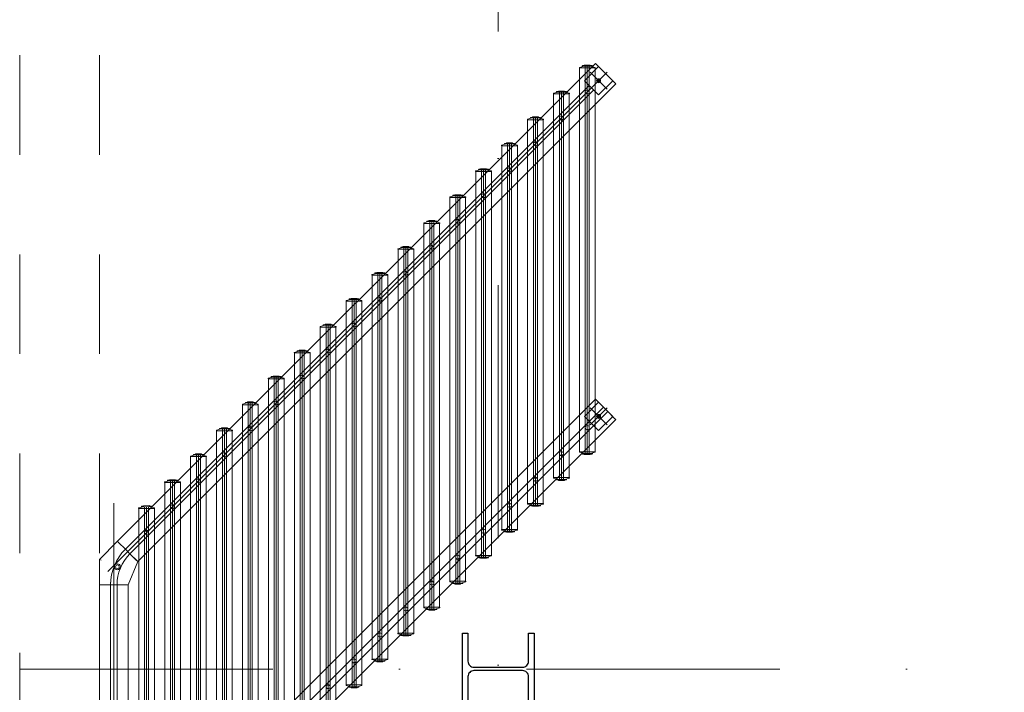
# Model space of a CAD drawing. Header units: metres. Extents: x -29 to 15534, y -4326 to 1447.
# Tile 11 of 48: x 11573 to 11820, y -2419 to -2250. Entities that reach past the tile are written whole.
import ezdxf

# ---------------------------------------------------------------- set-up
doc = ezdxf.new("R2010")
doc.units = ezdxf.units.M
doc.header["$MEASUREMENT"] = 0
doc.linetypes.add('8', pattern=[0.5, 0.25, -0.25])
doc.linetypes.add('DASHDOT', pattern=[25.4, 12.7, -6.35, 0, -6.35])
for name, color, linetype, lineweight in [('#elektryczne', 7, 'Continuous', 20), ('_K_stal', 8, 'Continuous', 25), ('A_B.CIENKIE', 8, 'Continuous', 9), ('A_OSIE', 8, 'Continuous', 13), ('A_STOLARKA', 8, 'Continuous', 5)]:
    doc.layers.add(name, color=color, linetype=linetype, lineweight=lineweight)
doc.layers.add('_UWAGI', color=8, linetype='Continuous', lineweight=70, plot=False)

# ---------------------------------------------------------------- blocks, each defined once
blk = doc.blocks.new('A$C127e4fc6')
at = {"layer": 'A_STOLARKA'}
for p, q in [((-3.6, 0), (-82.06, 0)), ((-6.4, -0.4), (-6.4, 0)), ((-3.96, 0), (-6.4, 0)), ((-6.4, 0), (-6.4, -0.4)), ((-3.96, 0), (-0.57, 0)), ((0, 0), (-0.57, 0)), ((0, 0), (-0.17, -0.4)), ((4.52, -4.52), (0, 0)), ((-6.4, -0.4), (-6.4, -2.78)), ((-6.4, -2.8), (-6.4, -0.4)), ((-3.02, -2.06), (118.3, -123.39)), ((-82.06, -3.6), (14.06, -3.6)), ((-5.69, -2.8), (-79.26, -2.8)), ((-6.4, -4.4), (-77.66, -4.4)), ((-6.4, -2.8), (-6.4, -4.4)), ((-6.4, -6.8), (-6.4, -4.4)), ((-6.4, -4.42), (-6.4, -7.2)), ((4.24, -4.81), (2.54, -6.5)), ((4.24, -4.81), (2.56, -6.49)), ((4.52, -4.52), (4.24, -4.81)), ((4.24, -4.81), (4.52, -4.52)), ((4.52, -4.52), (124.38, -124.38)), ((-6.4, -7.2), (-74.86, -7.2)), ((-6.4, -7.2), (-0.57, -9.61)), ((2.54, -6.5), (1.41, -7.64)), ((2.54, -6.5), (118.87, -122.83)), ((-83.51, -9.87), (12.76, -9.87)), ((1.4, -7.65), (-0.57, -9.61)), ((-0.57, -9.61), (119.29, -129.47)), ((1.41, -7.64), (-0.28, -9.33)), ((1.41, -7.64), (117.74, -123.96)), ((12.76, -9.83), (12.77, -13.83)), ((12.91, -9.83), (13.21, -11.03)), ((13.24, -11.83), (-83.96, -11.83)), ((-83.85, -11.33), (13.12, -11.33)), ((13.12, -12.33), (-83.85, -12.33)), ((13.29, -10.58), (13.1, -10.58)), ((13.21, -11.43), (13.11, -11.33)), ((13.12, -12.33), (13.22, -12.23)), ((13.21, -11.03), (13.22, -12.63)), ((13.21, -11.08), (13.41, -11.08)), ((13.22, -12.23), (13.21, -11.43)), ((13.22, -11.03), (13.22, -10.58)), ((13.22, -11.03), (13.22, -11.08)), ((13.34, -10.62), (13.42, -11.08)), ((13.46, -11.13), (13.47, -12.53)), ((12.77, -13.79), (-83.51, -13.8)), ((13.22, -12.63), (12.92, -13.83)), ((13.11, -13.08), (13.29, -13.08)), ((13.22, -12.58), (13.22, -12.63)), ((13.22, -12.58), (13.42, -12.58)), ((13.22, -13.08), (13.22, -12.63)), ((13.42, -12.58), (13.34, -13.04)), ((-77.01, -16.37), (19.26, -16.37)), ((38.19, -126.36), (-70.99, -17.18)), ((40.09, -124.3), (-69.01, -15.2)), ((19.26, -16.33), (19.27, -20.33)), ((19.41, -16.33), (19.71, -17.53)), ((19.79, -17.08), (19.61, -17.08)), ((19.72, -17.53), (19.72, -17.08)), ((19.84, -17.12), (19.92, -17.58)), ((19.74, -18.33), (-77.46, -18.33)), ((-77.35, -17.83), (19.62, -17.83)), ((19.62, -18.83), (-77.35, -18.83)), ((37.06, -127.49), (-72.12, -18.31)), ((19.72, -19.13), (19.42, -20.33)), ((19.61, -19.58), (19.79, -19.58)), ((19.72, -17.93), (19.62, -17.83)), ((19.62, -18.83), (19.72, -18.73)), ((19.71, -17.53), (19.72, -19.13)), ((19.72, -17.53), (19.72, -17.58)), ((19.71, -17.58), (19.92, -17.58)), ((19.72, -18.73), (19.72, -17.93)), ((19.72, -19.08), (19.72, -19.13)), ((19.72, -19.08), (19.92, -19.08)), ((19.72, -19.58), (19.72, -19.13)), ((19.92, -19.08), (19.84, -19.54)), ((19.97, -17.63), (19.97, -19.03)), ((19.27, -20.29), (-77.01, -20.3)), ((35.08, -129.47), (-74.1, -20.29)), ((-70.85, -24.33), (26.12, -24.33)), ((-70.51, -22.87), (25.76, -22.87)), ((25.76, -22.83), (25.77, -26.83)), ((25.91, -22.83), (26.22, -24.03)), ((26.29, -23.58), (26.11, -23.58)), ((26.22, -24.43), (26.12, -24.33)), ((26.22, -24.03), (26.22, -23.58)), ((26.22, -24.03), (26.22, -24.08)), ((26.22, -24.03), (26.22, -25.63)), ((26.22, -24.08), (26.42, -24.08)), ((26.22, -25.23), (26.22, -24.43)), ((26.34, -23.62), (26.42, -24.08)), ((26.47, -24.13), (26.47, -25.53)), ((26.24, -24.83), (-70.96, -24.83)), ((26.12, -25.33), (-70.85, -25.33)), ((25.77, -26.79), (-70.51, -26.8)), ((26.22, -25.63), (25.92, -26.83)), ((26.11, -26.08), (26.29, -26.08)), ((26.12, -25.33), (26.22, -25.23)), ((26.22, -25.58), (26.22, -25.63)), ((26.22, -25.58), (26.42, -25.58)), ((26.22, -26.08), (26.22, -25.63)), ((26.42, -25.58), (26.34, -26.04)), ((-64.01, -29.37), (32.26, -29.37)), ((32.26, -29.33), (32.27, -33.33)), ((32.41, -29.33), (32.72, -30.53)), ((32.74, -31.33), (-64.46, -31.33)), ((-64.35, -30.83), (32.62, -30.83)), ((32.62, -31.83), (-64.35, -31.83)), ((32.79, -30.08), (32.61, -30.08)), ((32.72, -30.93), (32.62, -30.83)), ((32.62, -31.83), (32.72, -31.73)), ((32.72, -30.53), (32.72, -30.08)), ((32.72, -30.53), (32.72, -30.58)), ((32.72, -30.53), (32.72, -32.13)), ((32.72, -30.58), (32.92, -30.58)), ((32.72, -31.73), (32.72, -30.93)), ((32.72, -32.08), (32.72, -32.13)), ((32.72, -32.08), (32.92, -32.08)), ((32.84, -30.12), (32.92, -30.58)), ((32.92, -32.08), (32.84, -32.54)), ((32.97, -30.63), (32.97, -32.03)), ((32.27, -33.29), (-64.01, -33.3)), ((32.72, -32.13), (32.42, -33.33)), ((32.61, -32.58), (32.79, -32.58)), ((32.72, -32.58), (32.72, -32.13)), ((-57.51, -35.87), (38.77, -35.87)), ((38.77, -35.83), (38.77, -39.83)), ((38.92, -35.83), (39.22, -37.03)), ((39.29, -36.58), (39.11, -36.58)), ((39.22, -37.03), (39.22, -36.58)), ((39.22, -37.03), (39.22, -37.08)), ((39.22, -37.03), (39.22, -38.63)), ((39.34, -36.62), (39.42, -37.08)), ((39.24, -37.83), (-57.96, -37.83)), ((-57.85, -37.33), (39.12, -37.33)), ((39.12, -38.33), (-57.85, -38.33)), ((39.22, -38.63), (38.92, -39.83)), ((39.11, -39.08), (39.29, -39.08)), ((39.22, -37.43), (39.12, -37.33)), ((39.12, -38.33), (39.22, -38.23)), ((39.22, -37.08), (39.42, -37.08)), ((39.22, -38.23), (39.22, -37.43)), ((39.22, -38.58), (39.22, -38.63)), ((39.22, -38.58), (39.42, -38.58)), ((39.22, -39.08), (39.22, -38.63)), ((39.42, -38.58), (39.34, -39.04)), ((39.47, -37.13), (39.47, -38.53)), ((38.77, -39.8), (-57.51, -39.8)), ((45.74, -44.33), (-51.46, -44.33)), ((-51.35, -43.83), (45.62, -43.83)), ((-51.01, -42.37), (45.27, -42.37)), ((45.27, -42.33), (45.27, -46.33)), ((45.42, -42.33), (45.72, -43.53)), ((45.79, -43.08), (45.61, -43.08)), ((45.72, -43.93), (45.62, -43.83)), ((45.72, -43.53), (45.72, -43.08)), ((45.72, -43.53), (45.72, -43.58)), ((45.72, -43.53), (45.72, -45.13)), ((45.72, -43.58), (45.92, -43.58)), ((45.72, -44.73), (45.72, -43.93)), ((45.84, -43.12), (45.92, -43.58)), ((45.97, -43.63), (45.97, -45.03)), ((45.62, -44.83), (-51.35, -44.83)), ((45.27, -46.3), (-51.01, -46.3)), ((45.72, -45.13), (45.42, -46.33)), ((45.61, -45.58), (45.79, -45.58)), ((45.62, -44.83), (45.72, -44.73)), ((45.72, -45.08), (45.72, -45.13)), ((45.72, -45.08), (45.92, -45.08)), ((45.72, -45.58), (45.72, -45.13)), ((45.92, -45.08), (45.84, -45.54)), ((-44.51, -48.87), (51.77, -48.87)), ((51.77, -48.83), (51.77, -52.83)), ((51.92, -48.83), (52.22, -50.03)), ((52.24, -50.83), (-44.96, -50.83)), ((-44.85, -50.33), (52.12, -50.33)), ((52.12, -51.33), (-44.85, -51.33)), ((52.22, -51.63), (51.92, -52.83)), ((52.29, -49.58), (52.11, -49.58)), ((52.22, -50.43), (52.12, -50.33)), ((52.12, -51.33), (52.22, -51.23)), ((52.22, -50.03), (52.22, -49.58)), ((52.22, -50.03), (52.22, -50.08)), ((52.22, -50.03), (52.22, -51.63)), ((52.22, -50.08), (52.42, -50.08)), ((52.22, -51.23), (52.22, -50.43)), ((52.22, -51.58), (52.22, -51.63)), ((52.22, -51.58), (52.42, -51.58)), ((52.22, -52.08), (52.22, -51.63)), ((52.34, -49.62), (52.42, -50.08)), ((52.42, -51.58), (52.34, -52.04)), ((52.47, -50.13), (52.47, -51.53)), ((51.77, -52.8), (-44.51, -52.8)), ((52.11, -52.08), (52.29, -52.08)), ((-38.01, -55.37), (58.27, -55.37)), ((58.27, -55.33), (58.27, -59.33)), ((58.42, -55.33), (58.72, -56.53)), ((58.79, -56.08), (58.61, -56.08)), ((58.72, -56.53), (58.72, -56.08)), ((58.72, -56.53), (58.72, -56.58)), ((58.72, -56.53), (58.72, -58.13)), ((58.72, -56.58), (58.92, -56.58)), ((58.84, -56.12), (58.92, -56.58)), ((58.97, -56.63), (58.97, -58.03)), ((58.74, -57.33), (-38.46, -57.33)), ((-38.35, -56.83), (58.62, -56.83)), ((58.62, -57.83), (-38.35, -57.83)), ((58.72, -58.13), (58.42, -59.33)), ((58.61, -58.58), (58.79, -58.58)), ((58.72, -56.93), (58.62, -56.83)), ((58.62, -57.83), (58.72, -57.73)), ((58.72, -57.73), (58.72, -56.93)), ((58.72, -58.08), (58.72, -58.13)), ((58.72, -58.08), (58.92, -58.08)), ((58.72, -58.58), (58.72, -58.13)), ((58.92, -58.08), (58.84, -58.54)), ((58.27, -59.3), (-38.01, -59.3)), ((-32.21, -63.13), (-32.21, -64.53)), ((-32.08, -62.62), (-32.16, -63.08)), ((-31.96, -63.08), (-32.16, -63.08)), ((-32.03, -62.58), (-31.85, -62.58)), ((-31.66, -61.83), (-31.96, -63.03)), ((-31.96, -63.03), (-31.96, -62.58)), ((-31.96, -63.03), (-31.96, -63.08)), ((-31.96, -63.03), (-31.96, -64.63)), ((-31.96, -63.43), (-31.85, -63.33)), ((-31.96, -64.23), (-31.96, -63.43)), ((65.24, -63.83), (-31.96, -63.83)), ((-31.85, -63.33), (65.12, -63.33)), ((-31.51, -61.83), (-31.51, -65.83)), ((-31.51, -61.87), (64.77, -61.87)), ((64.77, -61.83), (64.77, -65.83)), ((64.92, -61.83), (65.22, -63.03)), ((65.29, -62.58), (65.11, -62.58)), ((65.22, -63.43), (65.12, -63.33)), ((65.22, -63.03), (65.22, -62.58)), ((65.22, -63.03), (65.22, -63.08)), ((65.22, -63.03), (65.22, -64.63)), ((65.22, -63.08), (65.42, -63.08)), ((65.22, -64.23), (65.22, -63.43)), ((65.34, -62.62), (65.42, -63.08)), ((65.47, -63.13), (65.47, -64.53)), ((-32.16, -64.58), (-32.08, -65.04)), ((-31.96, -64.58), (-32.16, -64.58)), ((-31.85, -65.08), (-32.03, -65.08)), ((-31.85, -64.33), (-31.96, -64.23)), ((-31.96, -64.58), (-31.96, -64.63)), ((-31.96, -65.08), (-31.96, -64.63)), ((-31.96, -64.63), (-31.66, -65.83)), ((65.12, -64.33), (-31.85, -64.33)), ((64.77, -65.8), (-31.51, -65.8)), ((65.22, -64.63), (64.92, -65.83)), ((65.11, -65.08), (65.29, -65.08)), ((65.12, -64.33), (65.22, -64.23)), ((65.22, -64.58), (65.22, -64.63)), ((65.22, -64.58), (65.42, -64.58)), ((65.22, -65.08), (65.22, -64.63)), ((65.42, -64.58), (65.34, -65.04)), ((-25.58, -69.12), (-25.66, -69.58)), ((-25.53, -69.08), (-25.35, -69.08)), ((-25.16, -68.33), (-25.46, -69.53)), ((-25.46, -69.53), (-25.46, -69.08)), ((-25.01, -68.33), (-25.01, -72.33)), ((-25.01, -68.37), (71.27, -68.37)), ((71.27, -68.33), (71.27, -72.33)), ((71.42, -68.33), (71.72, -69.53)), ((71.79, -69.08), (71.61, -69.08)), ((71.72, -69.53), (71.72, -69.08)), ((71.84, -69.12), (71.92, -69.58)), ((-25.71, -69.63), (-25.71, -71.03)), ((-25.46, -69.58), (-25.66, -69.58)), ((-25.66, -71.08), (-25.58, -71.54)), ((-25.46, -71.08), (-25.66, -71.08)), ((-25.35, -71.58), (-25.53, -71.58)), ((-25.46, -69.53), (-25.46, -69.58)), ((-25.46, -69.53), (-25.46, -71.13)), ((-25.46, -69.93), (-25.35, -69.83)), ((-25.46, -70.73), (-25.46, -69.93)), ((71.74, -70.33), (-25.46, -70.33)), ((-25.35, -70.83), (-25.46, -70.73)), ((-25.46, -71.08), (-25.46, -71.13)), ((-25.46, -71.58), (-25.46, -71.13)), ((-25.46, -71.13), (-25.16, -72.33)), ((-25.35, -69.83), (71.62, -69.83)), ((71.62, -70.83), (-25.35, -70.83)), ((71.72, -71.13), (71.42, -72.33)), ((71.61, -71.58), (71.79, -71.58)), ((71.72, -69.93), (71.62, -69.83)), ((71.62, -70.83), (71.72, -70.73)), ((71.72, -69.53), (71.72, -69.58)), ((71.72, -69.53), (71.72, -71.13)), ((71.72, -69.58), (71.92, -69.58)), ((71.72, -70.73), (71.72, -69.93)), ((71.72, -71.08), (71.72, -71.13)), ((71.72, -71.08), (71.92, -71.08)), ((71.72, -71.58), (71.72, -71.13)), ((71.92, -71.08), (71.84, -71.54)), ((71.97, -69.63), (71.97, -71.03)), ((71.27, -72.3), (-25.01, -72.3)), ((-19.21, -76.13), (-19.21, -77.53)), ((-19.08, -75.63), (-19.16, -76.08)), ((-18.96, -76.08), (-19.16, -76.08)), ((-19.03, -75.58), (-18.85, -75.58)), ((-18.66, -74.83), (-18.96, -76.03)), ((-18.96, -76.03), (-18.96, -75.58)), ((-18.96, -76.03), (-18.96, -76.08)), ((-18.96, -76.03), (-18.96, -77.63)), ((-18.96, -76.43), (-18.85, -76.33)), ((-18.96, -77.23), (-18.96, -76.43)), ((-18.85, -76.33), (78.12, -76.33)), ((-18.51, -74.83), (-18.51, -78.83)), ((-18.51, -74.87), (77.77, -74.87)), ((77.77, -74.83), (77.77, -78.83)), ((77.92, -74.83), (78.22, -76.03)), ((78.29, -75.58), (78.11, -75.58)), ((78.22, -76.43), (78.12, -76.33)), ((78.22, -76.03), (78.22, -75.58)), ((78.22, -76.03), (78.22, -76.08)), ((78.22, -76.03), (78.22, -77.63)), ((78.22, -76.08), (78.42, -76.08)), ((78.22, -77.23), (78.22, -76.43)), ((78.34, -75.62), (78.42, -76.08)), ((78.47, -76.13), (78.47, -77.53)), ((-19.16, -77.58), (-19.08, -78.04)), ((-18.96, -77.58), (-19.16, -77.58)), ((-18.85, -78.08), (-19.03, -78.08)), ((78.24, -76.83), (-18.96, -76.83)), ((-18.85, -77.33), (-18.96, -77.23)), ((-18.96, -77.58), (-18.96, -77.63)), ((-18.96, -78.08), (-18.96, -77.63)), ((-18.96, -77.63), (-18.66, -78.83)), ((78.12, -77.33), (-18.85, -77.33)), ((77.77, -78.8), (-18.51, -78.8)), ((78.22, -77.63), (77.92, -78.83)), ((78.11, -78.08), (78.29, -78.08)), ((78.12, -77.33), (78.22, -77.23)), ((78.22, -77.58), (78.22, -77.63)), ((78.22, -77.58), (78.42, -77.58)), ((78.22, -78.08), (78.22, -77.63)), ((78.42, -77.58), (78.34, -78.04)), ((-12.16, -81.33), (-12.46, -82.53)), ((-12.01, -81.33), (-12.01, -85.33)), ((-12.01, -81.37), (84.27, -81.37)), ((84.27, -81.33), (84.27, -85.33)), ((84.42, -81.33), (84.72, -82.53)), ((-12.71, -82.63), (-12.71, -84.03)), ((-12.58, -82.13), (-12.66, -82.58)), ((-12.46, -82.58), (-12.66, -82.58)), ((-12.53, -82.08), (-12.35, -82.08)), ((-12.46, -82.53), (-12.46, -82.08)), ((-12.46, -82.53), (-12.46, -82.58)), ((-12.46, -82.53), (-12.46, -84.13)), ((-12.46, -82.93), (-12.35, -82.83)), ((-12.46, -83.73), (-12.46, -82.93)), ((84.74, -83.33), (-12.46, -83.33)), ((-12.35, -83.83), (-12.46, -83.73)), ((-12.35, -82.83), (84.62, -82.83)), ((84.62, -83.83), (-12.35, -83.83)), ((84.79, -82.08), (84.61, -82.08)), ((84.72, -82.93), (84.62, -82.83)), ((84.62, -83.83), (84.72, -83.73)), ((84.72, -82.53), (84.72, -82.08)), ((84.72, -82.53), (84.72, -82.58)), ((84.72, -82.53), (84.72, -84.13)), ((84.72, -82.58), (84.92, -82.58)), ((84.72, -83.73), (84.72, -82.93)), ((84.84, -82.12), (84.92, -82.58)), ((84.97, -82.63), (84.97, -84.03)), ((-12.66, -84.08), (-12.58, -84.54)), ((-12.46, -84.08), (-12.66, -84.08)), ((-12.35, -84.58), (-12.53, -84.58)), ((-12.46, -84.08), (-12.46, -84.13)), ((-12.46, -84.58), (-12.46, -84.13)), ((-12.46, -84.13), (-12.16, -85.33)), ((84.27, -85.3), (-12.01, -85.3)), ((84.72, -84.13), (84.42, -85.33)), ((84.61, -84.58), (84.79, -84.58)), ((84.72, -84.08), (84.72, -84.13)), ((84.72, -84.08), (84.92, -84.08)), ((84.72, -84.58), (84.72, -84.13)), ((84.92, -84.08), (84.84, -84.54)), ((-6.08, -88.63), (-6.16, -89.08)), ((-6.03, -88.58), (-5.85, -88.58)), ((-5.96, -89.03), (-5.96, -88.58)), ((-5.65, -87.83), (-5.95, -89.03)), ((-5.5, -87.83), (-5.5, -91.83)), ((-5.5, -87.87), (90.77, -87.87)), ((90.77, -87.83), (90.77, -91.83)), ((90.92, -87.83), (91.22, -89.03)), ((91.29, -88.58), (91.11, -88.58)), ((91.22, -89.03), (91.22, -88.58)), ((91.34, -88.62), (91.42, -89.08)), ((-6.2, -89.13), (-6.2, -90.53)), ((-6.16, -90.58), (-6.08, -91.04)), ((-5.95, -89.08), (-6.15, -89.08)), ((-5.95, -90.58), (-6.15, -90.58)), ((-5.85, -91.08), (-6.03, -91.08)), ((-5.96, -89.03), (-5.96, -89.08)), ((-5.96, -90.58), (-5.96, -90.63)), ((-5.96, -91.08), (-5.96, -90.63)), ((-5.95, -89.03), (-5.95, -90.63)), ((-5.95, -89.43), (-5.84, -89.33)), ((-5.95, -90.23), (-5.95, -89.43)), ((91.24, -89.83), (-5.95, -89.83)), ((-5.84, -90.33), (-5.95, -90.23)), ((-5.95, -90.63), (-5.65, -91.83)), ((-5.84, -89.33), (91.12, -89.33)), ((91.12, -90.33), (-5.84, -90.33)), ((91.22, -90.63), (90.92, -91.83)), ((91.11, -91.08), (91.29, -91.08)), ((91.22, -89.43), (91.12, -89.33)), ((91.12, -90.33), (91.22, -90.23)), ((91.22, -89.03), (91.22, -89.08)), ((91.22, -89.03), (91.22, -90.63)), ((91.22, -89.08), (91.42, -89.08)), ((91.22, -90.23), (91.22, -89.43)), ((91.22, -90.58), (91.22, -90.63)), ((91.22, -90.58), (91.42, -90.58)), ((91.22, -91.08), (91.22, -90.63)), ((91.42, -90.58), (91.34, -91.04)), ((91.47, -89.13), (91.47, -90.53)), ((90.77, -91.8), (-5.5, -91.8)), ((0.3, -95.63), (0.3, -97.03)), ((0.42, -95.13), (0.34, -95.58)), ((0.55, -95.58), (0.35, -95.58)), ((0.47, -95.08), (0.66, -95.08)), ((0.54, -95.53), (0.54, -95.08)), ((0.54, -95.53), (0.54, -95.58)), ((0.85, -94.33), (0.55, -95.53)), ((0.55, -95.53), (0.55, -97.13)), ((0.55, -95.93), (0.66, -95.83)), ((0.55, -96.73), (0.55, -95.93)), ((0.66, -95.83), (97.62, -95.83)), ((1, -94.33), (1, -98.33)), ((1, -94.37), (97.27, -94.37)), ((97.27, -94.33), (97.27, -98.33)), ((97.42, -94.33), (97.72, -95.53)), ((97.79, -95.08), (97.61, -95.08)), ((97.72, -95.93), (97.62, -95.83)), ((97.72, -95.53), (97.72, -95.08)), ((97.72, -95.53), (97.72, -95.58)), ((97.72, -95.53), (97.72, -97.13)), ((97.72, -95.58), (97.92, -95.58)), ((97.72, -96.73), (97.72, -95.93)), ((97.84, -95.12), (97.92, -95.58)), ((97.97, -95.63), (97.97, -97.03)), ((0.34, -97.08), (0.42, -97.54)), ((0.55, -97.08), (0.35, -97.08)), ((0.66, -97.58), (0.47, -97.58)), ((0.54, -97.08), (0.54, -97.13)), ((0.54, -97.58), (0.54, -97.13)), ((97.74, -96.33), (0.55, -96.33)), ((0.66, -96.83), (0.55, -96.73)), ((0.55, -97.13), (0.85, -98.33)), ((97.62, -96.83), (0.66, -96.83)), ((97.27, -98.3), (1, -98.3)), ((97.72, -97.13), (97.42, -98.33)), ((97.61, -97.58), (97.79, -97.58)), ((97.62, -96.83), (97.72, -96.73)), ((97.72, -97.08), (97.72, -97.13)), ((97.72, -97.08), (97.92, -97.08)), ((97.72, -97.58), (97.72, -97.13)), ((97.92, -97.08), (97.84, -97.54)), ((7.35, -100.83), (7.05, -102.03)), ((7.5, -100.83), (7.5, -104.83)), ((7.5, -100.87), (103.77, -100.87)), ((103.77, -100.83), (103.77, -104.83)), ((103.92, -100.83), (104.22, -102.03)), ((6.8, -102.13), (6.8, -103.53)), ((6.92, -101.63), (6.84, -102.08)), ((6.84, -103.58), (6.92, -104.04)), ((7.05, -102.08), (6.85, -102.08)), ((7.05, -103.58), (6.85, -103.58)), ((6.97, -101.58), (7.16, -101.58)), ((7.04, -102.03), (7.04, -101.58)), ((7.04, -102.03), (7.04, -102.08)), ((7.04, -103.58), (7.04, -103.63)), ((7.04, -104.08), (7.04, -103.63)), ((7.05, -102.03), (7.05, -103.63)), ((7.05, -102.43), (7.16, -102.33)), ((7.05, -103.23), (7.05, -102.43)), ((104.24, -102.83), (7.05, -102.83)), ((7.16, -103.33), (7.05, -103.23)), ((7.05, -103.63), (7.35, -104.83)), ((7.16, -102.33), (104.12, -102.33)), ((104.12, -103.33), (7.16, -103.33)), ((104.22, -103.63), (103.92, -104.83)), ((104.29, -101.58), (104.11, -101.58)), ((104.22, -102.43), (104.12, -102.33)), ((104.12, -103.33), (104.22, -103.23)), ((104.22, -102.03), (104.22, -101.58)), ((104.22, -102.03), (104.22, -102.08)), ((104.22, -102.03), (104.22, -103.63)), ((104.22, -102.08), (104.42, -102.08)), ((104.22, -103.23), (104.22, -102.43)), ((104.22, -103.58), (104.22, -103.63)), ((104.22, -103.58), (104.42, -103.58)), ((104.22, -104.08), (104.22, -103.63)), ((104.34, -101.62), (104.42, -102.08)), ((104.42, -103.58), (104.34, -104.04)), ((104.47, -102.13), (104.47, -103.53)), ((7.16, -104.08), (6.97, -104.08)), ((103.77, -104.8), (7.5, -104.8)), ((104.11, -104.08), (104.29, -104.08)), ((13.3, -108.63), (13.3, -110.03)), ((13.42, -108.13), (13.34, -108.58)), ((13.55, -108.58), (13.35, -108.58)), ((13.47, -108.08), (13.66, -108.08)), ((13.54, -108.53), (13.54, -108.08)), ((13.54, -108.53), (13.54, -108.58)), ((13.85, -107.33), (13.55, -108.53)), ((13.55, -108.53), (13.55, -110.13)), ((14, -107.33), (14, -111.33)), ((14, -107.37), (110.27, -107.37)), ((110.27, -107.33), (110.27, -111.33)), ((110.42, -107.33), (110.72, -108.53)), ((110.79, -108.08), (110.61, -108.08)), ((110.72, -108.53), (110.72, -108.08)), ((110.72, -108.53), (110.72, -108.58)), ((110.72, -108.53), (110.72, -110.13)), ((110.72, -108.58), (110.92, -108.58)), ((110.84, -108.12), (110.92, -108.58)), ((110.97, -108.63), (110.97, -110.03)), ((13.34, -110.08), (13.42, -110.54)), ((13.55, -110.08), (13.35, -110.08)), ((13.66, -110.58), (13.47, -110.58)), ((13.54, -110.08), (13.54, -110.13)), ((13.54, -110.58), (13.54, -110.13)), ((13.55, -108.93), (13.66, -108.83)), ((13.55, -109.73), (13.55, -108.93)), ((110.74, -109.33), (13.55, -109.33)), ((13.66, -109.83), (13.55, -109.73)), ((13.55, -110.13), (13.85, -111.33)), ((13.66, -108.83), (110.62, -108.83)), ((110.62, -109.83), (13.66, -109.83)), ((110.72, -110.13), (110.42, -111.33)), ((110.61, -110.58), (110.79, -110.58)), ((110.72, -108.93), (110.62, -108.83)), ((110.62, -109.83), (110.72, -109.73)), ((110.72, -109.73), (110.72, -108.93)), ((110.72, -110.08), (110.72, -110.13)), ((110.72, -110.08), (110.92, -110.08)), ((110.72, -110.58), (110.72, -110.13)), ((110.92, -110.08), (110.84, -110.54)), ((110.27, -111.3), (14, -111.3)), ((19.8, -115.13), (19.8, -116.53)), ((19.92, -114.63), (19.84, -115.08)), ((20.05, -115.08), (19.85, -115.08)), ((19.97, -114.58), (20.16, -114.58)), ((20.04, -115.03), (20.04, -114.58)), ((20.04, -115.03), (20.04, -115.08)), ((20.35, -113.83), (20.05, -115.03)), ((20.05, -115.03), (20.05, -116.63)), ((20.05, -115.43), (20.16, -115.33)), ((20.05, -116.23), (20.05, -115.43)), ((117.24, -115.83), (20.05, -115.83)), ((20.16, -115.33), (117.12, -115.33)), ((20.5, -113.83), (20.5, -117.83)), ((20.5, -113.87), (116.77, -113.87)), ((116.77, -113.83), (116.77, -117.83)), ((116.92, -113.83), (117.22, -115.03)), ((117.29, -114.58), (117.11, -114.58)), ((117.22, -115.43), (117.12, -115.33)), ((117.22, -115.03), (117.22, -114.58)), ((117.22, -115.03), (117.22, -115.08)), ((117.22, -115.03), (117.22, -116.63)), ((117.22, -115.08), (117.42, -115.08)), ((117.22, -116.23), (117.22, -115.43)), ((117.34, -114.62), (117.42, -115.08)), ((117.47, -115.13), (117.47, -116.53)), ((19.84, -116.58), (19.92, -117.04)), ((20.05, -116.58), (19.85, -116.58)), ((20.16, -117.08), (19.97, -117.08)), ((20.04, -116.58), (20.04, -116.63)), ((20.04, -117.08), (20.04, -116.63)), ((20.16, -116.33), (20.05, -116.23)), ((20.05, -116.63), (20.35, -117.83)), ((117.12, -116.33), (20.16, -116.33)), ((116.77, -117.8), (20.5, -117.8)), ((117.22, -116.63), (116.92, -117.83)), ((117.11, -117.08), (117.29, -117.08)), ((117.12, -116.33), (117.22, -116.23)), ((117.22, -116.58), (117.22, -116.63)), ((117.22, -116.58), (117.42, -116.58)), ((117.22, -117.08), (117.22, -116.63)), ((117.42, -116.58), (117.34, -117.04)), ((26.85, -120.33), (26.55, -121.53)), ((27, -120.33), (27, -124.33)), ((27, -120.37), (123.27, -120.37)), ((123.27, -120.33), (123.27, -124.33)), ((123.42, -120.33), (123.72, -121.53)), ((26.3, -121.63), (26.3, -123.03)), ((26.42, -121.13), (26.34, -121.58)), ((26.34, -123.08), (26.42, -123.54)), ((26.55, -121.58), (26.35, -121.58)), ((26.55, -123.08), (26.35, -123.08)), ((26.47, -121.09), (26.66, -121.09)), ((26.54, -121.54), (26.54, -121.09)), ((26.54, -121.54), (26.54, -121.58)), ((26.54, -123.08), (26.54, -123.14)), ((26.54, -123.59), (26.54, -123.14)), ((26.55, -121.53), (26.55, -123.13)), ((26.55, -121.93), (26.66, -121.83)), ((26.55, -122.73), (26.55, -121.93)), ((123.74, -122.33), (26.55, -122.33)), ((26.66, -122.83), (26.55, -122.73)), ((26.55, -123.13), (26.85, -124.33)), ((26.66, -121.83), (123.62, -121.83)), ((123.62, -122.83), (26.66, -122.83)), ((32.32, -125.15), (35.86, -121.62)), ((35.86, -121.62), (39.39, -125.15)), ((116.53, -125.16), (120.07, -121.62)), ((120.07, -121.62), (123.6, -125.16)), ((123.72, -123.13), (123.42, -124.33)), ((123.79, -121.08), (123.61, -121.08)), ((123.72, -121.93), (123.62, -121.83)), ((123.62, -122.83), (123.72, -122.73)), ((123.72, -121.53), (123.72, -121.08)), ((123.72, -121.53), (123.72, -121.58)), ((123.72, -121.53), (123.72, -123.13)), ((123.72, -121.58), (123.92, -121.58)), ((123.72, -122.73), (123.72, -121.93)), ((123.72, -123.08), (123.72, -123.13)), ((123.72, -123.08), (123.92, -123.08)), ((123.72, -123.58), (123.72, -123.13)), ((123.84, -121.12), (123.92, -121.58)), ((123.92, -123.08), (123.84, -123.54)), ((123.97, -121.63), (123.97, -123.03)), ((26.66, -123.59), (26.47, -123.59)), ((123.27, -124.3), (27, -124.3)), ((35.86, -128.69), (32.32, -125.15)), ((35.6, -125.02), (35.84, -124.87)), ((35.61, -125.31), (35.6, -125.02)), ((35.87, -125.44), (35.61, -125.31)), ((35.84, -124.87), (36.1, -125)), ((39.39, -125.15), (35.86, -128.69)), ((36.11, -125.28), (35.87, -125.44)), ((36.1, -125), (36.11, -125.28)), ((40.17, -124.38), (38.19, -126.36)), ((120.07, -128.69), (116.53, -125.16)), ((119.81, -125.03), (120.05, -124.87)), ((119.83, -125.32), (119.81, -125.03)), ((120.09, -125.45), (119.83, -125.32)), ((120.05, -124.87), (120.31, -125)), ((123.6, -125.16), (120.07, -128.69)), ((120.33, -125.29), (120.09, -125.45)), ((120.31, -125), (120.33, -125.29)), ((124.38, -124.38), (122.4, -126.36)), ((123.61, -123.58), (123.79, -123.58)), ((37.06, -127.49), (35.36, -129.18)), ((37.59, -126.96), (37.06, -127.49)), ((37.62, -126.92), (37.59, -126.96)), ((37.66, -126.89), (37.62, -126.92)), ((38.19, -126.36), (37.66, -126.89)), ((121.27, -127.49), (119.29, -129.47)), ((121.8, -126.96), (121.27, -127.49)), ((121.84, -126.93), (121.8, -126.96)), ((121.87, -126.89), (121.84, -126.93)), ((122.4, -126.36), (121.87, -126.89)), ((35.08, -129.47), (35.36, -129.18)), ((119.29, -129.47), (119.57, -129.19))]:
    blk.add_line(p, q, dxfattribs=at)
at = {"layer": 'A_STOLARKA', "ltscale": 0.1}
for p, q in [((12.76, -9.83), (12.91, -9.83)), ((12.77, -13.83), (12.92, -13.83)), ((19.26, -16.33), (19.41, -16.33)), ((19.27, -20.33), (19.42, -20.33)), ((25.76, -22.83), (25.91, -22.83)), ((25.77, -26.83), (25.92, -26.83)), ((32.26, -29.33), (32.41, -29.33)), ((32.27, -33.33), (32.42, -33.33)), ((38.77, -35.83), (38.92, -35.83)), ((38.77, -39.83), (38.92, -39.83)), ((45.27, -42.33), (45.42, -42.33)), ((45.27, -46.33), (45.42, -46.33)), ((51.77, -48.83), (51.92, -48.83)), ((51.77, -52.83), (51.92, -52.83)), ((58.27, -55.33), (58.42, -55.33)), ((58.27, -59.33), (58.42, -59.33)), ((-31.51, -61.83), (-31.66, -61.83)), ((64.77, -61.83), (64.92, -61.83)), ((-31.51, -65.83), (-31.66, -65.83)), ((64.77, -65.83), (64.92, -65.83)), ((-25.01, -68.33), (-25.16, -68.33)), ((71.27, -68.33), (71.42, -68.33)), ((-25.01, -72.33), (-25.16, -72.33)), ((71.27, -72.33), (71.42, -72.33)), ((-18.51, -74.83), (-18.66, -74.83)), ((77.77, -74.83), (77.92, -74.83)), ((-18.51, -78.83), (-18.66, -78.83)), ((77.77, -78.83), (77.92, -78.83)), ((-12.01, -81.33), (-12.16, -81.33)), ((84.27, -81.33), (84.42, -81.33)), ((-12.01, -85.33), (-12.16, -85.33)), ((84.27, -85.33), (84.42, -85.33)), ((-5.5, -87.83), (-5.65, -87.83)), ((90.77, -87.83), (90.92, -87.83)), ((-5.5, -91.83), (-5.65, -91.83)), ((90.77, -91.83), (90.92, -91.83)), ((1, -94.33), (0.85, -94.33)), ((97.27, -94.33), (97.42, -94.33)), ((1, -98.33), (0.85, -98.33)), ((97.27, -98.33), (97.42, -98.33)), ((7.5, -100.83), (7.35, -100.83)), ((103.77, -100.83), (103.92, -100.83)), ((7.5, -104.83), (7.35, -104.83)), ((103.77, -104.83), (103.92, -104.83)), ((14, -107.33), (13.85, -107.33)), ((110.27, -107.33), (110.42, -107.33)), ((14, -111.33), (13.85, -111.33)), ((110.27, -111.33), (110.42, -111.33)), ((20.5, -113.83), (20.35, -113.83)), ((116.77, -113.83), (116.92, -113.83)), ((20.5, -117.83), (20.35, -117.83)), ((116.77, -117.83), (116.92, -117.83)), ((27, -120.33), (26.85, -120.33)), ((123.27, -120.33), (123.42, -120.33)), ((37.98, -123.03), (33.74, -127.28)), ((33.74, -123.03), (37.98, -127.28)), ((122.19, -123.04), (117.95, -127.28)), ((117.95, -123.04), (122.19, -127.28)), ((27, -124.33), (26.85, -124.33)), ((123.27, -124.33), (123.42, -124.33))]:
    blk.add_line(p, q, dxfattribs=at)
at = {"layer": 'A_STOLARKA'}
for centre, radius in [((-1.86, -4.5), 0.75), ((-1.86, -4.5), 0.45), ((6.75, -11.83), 0.5), ((13.25, -18.33), 0.5), ((19.75, -24.83), 0.5), ((26.25, -31.33), 0.5), ((32.75, -37.83), 0.5), ((39.25, -44.33), 0.5), ((45.75, -50.83), 0.5), ((-31.97, -57.33), 0.5), ((52.25, -57.33), 0.5), ((-25.47, -63.83), 0.5), ((58.75, -63.83), 0.5), ((-18.97, -70.33), 0.5), ((65.25, -70.33), 0.5), ((-12.47, -76.83), 0.5), ((71.75, -76.83), 0.5), ((-5.97, -83.33), 0.5), ((78.25, -83.33), 0.5), ((0.53, -89.83), 0.5), ((84.75, -89.83), 0.5), ((7.04, -96.33), 0.5), ((91.25, -96.33), 0.5), ((13.54, -102.83), 0.5), ((97.75, -102.83), 0.5), ((20.04, -109.33), 0.5), ((104.25, -109.33), 0.5), ((26.54, -115.83), 0.5), ((110.75, -115.83), 0.5), ((33.04, -122.33), 0.5), ((117.25, -122.33), 0.5), ((35.86, -125.15), 0.5), ((35.86, -125.15), 0.419), ((35.86, -125.15), 0.3), ((120.07, -125.16), 0.5), ((120.07, -125.16), 0.419), ((120.07, -125.16), 0.3)]:
    blk.add_circle(centre, radius, dxfattribs=at)
for centre, radius, start, end in [((-6.4, -15.45), 12.67, 45, 90), ((-6.4, -15.45), 11.03, 45, 90), ((13.29, -10.63), 0.05, 10.0211, 90.0211), ((13.41, -11.13), 0.05, 0.0211, 90.0211), ((13.29, -13.03), 0.05, 270.0211, 350.0211), ((13.42, -12.53), 0.05, 270.0211, 0.0211), ((19.79, -17.13), 0.05, 10.0211, 90.0211), ((19.79, -19.53), 0.05, 270.0211, 350.0211), ((19.92, -17.63), 0.05, 0.0211, 90.0211), ((19.92, -19.03), 0.05, 270.0211, 0.0211), ((26.29, -23.63), 0.05, 10.0211, 90.0211), ((26.42, -24.13), 0.05, 0.0211, 90.0211), ((26.29, -26.03), 0.05, 270.0211, 350.0211), ((26.42, -25.53), 0.05, 270.0211, 0.0211), ((32.79, -30.13), 0.05, 10.0211, 90.0211), ((32.92, -30.63), 0.05, 0.0211, 90.0211), ((32.92, -32.03), 0.05, 270.0211, 0.0211), ((32.79, -32.53), 0.05, 270.0211, 350.0211), ((39.29, -36.63), 0.05, 10.0211, 90.0211), ((39.29, -39.03), 0.05, 270.0211, 350.0211), ((39.42, -37.13), 0.05, 0.0211, 90.0211), ((39.42, -38.53), 0.05, 270.0211, 0.0211), ((45.79, -43.13), 0.05, 10.0211, 90.0211), ((45.92, -43.63), 0.05, 0.0211, 90.0211), ((45.79, -45.53), 0.05, 270.0211, 350.0211), ((45.92, -45.03), 0.05, 270.0211, 0.0211), ((52.29, -49.63), 0.05, 10.0211, 90.0211), ((52.42, -50.13), 0.05, 0.0211, 90.0211), ((52.42, -51.53), 0.05, 270.0211, 0.0211), ((52.29, -52.03), 0.05, 270.0211, 350.0211), ((58.79, -56.13), 0.05, 10.0211, 90.0211), ((58.92, -56.63), 0.05, 0.0211, 90.0211), ((58.79, -58.53), 0.05, 270.0211, 350.0211), ((58.92, -58.03), 0.05, 270.0211, 0.0211), ((-32.16, -63.13), 0.05, 90, 180), ((-32.03, -62.63), 0.05, 90, 170), ((65.29, -62.63), 0.05, 10.0211, 90.0211), ((65.42, -63.13), 0.05, 0.0211, 90.0211), ((-32.16, -64.53), 0.05, 180, 270), ((-32.03, -65.03), 0.05, 190, 270), ((65.29, -65.03), 0.05, 270.0211, 350.0211), ((65.42, -64.53), 0.05, 270.0211, 0.0211), ((-25.53, -69.13), 0.05, 90, 170), ((71.79, -69.13), 0.05, 10.0211, 90.0211), ((-25.66, -69.63), 0.05, 90, 180), ((-25.66, -71.03), 0.05, 180, 270), ((-25.53, -71.53), 0.05, 190, 270), ((71.79, -71.53), 0.05, 270.0211, 350.0211), ((71.92, -69.63), 0.05, 0.0211, 90.0211), ((71.92, -71.03), 0.05, 270.0211, 0.0211), ((-19.16, -76.13), 0.05, 90, 180), ((-19.03, -75.63), 0.05, 90, 170), ((78.29, -75.63), 0.05, 10.0211, 90.0211), ((78.42, -76.13), 0.05, 0.0211, 90.0211), ((-19.16, -77.53), 0.05, 180, 270), ((-19.03, -78.03), 0.05, 190, 270), ((78.29, -78.03), 0.05, 270.0211, 350.0211), ((78.42, -77.53), 0.05, 270.0211, 0.0211), ((-12.66, -82.63), 0.05, 90, 180), ((-12.53, -82.13), 0.05, 90, 170), ((84.79, -82.13), 0.05, 10.0211, 90.0211), ((84.92, -82.63), 0.05, 0.0211, 90.0211), ((-12.66, -84.03), 0.05, 180, 270), ((-12.53, -84.53), 0.05, 190, 270), ((84.79, -84.53), 0.05, 270.0211, 350.0211), ((84.92, -84.03), 0.05, 270.0211, 0.0211), ((-6.03, -88.63), 0.05, 90, 170), ((91.29, -88.63), 0.05, 10.0211, 90.0211), ((-6.15, -89.13), 0.05, 90, 180), ((-6.15, -90.53), 0.05, 180, 270), ((-6.03, -91.03), 0.05, 190, 270), ((91.29, -91.03), 0.05, 270.0211, 350.0211), ((91.42, -89.13), 0.05, 0.0211, 90.0211), ((91.42, -90.53), 0.05, 270.0211, 0.0211), ((0.35, -95.63), 0.05, 90, 180), ((0.47, -95.13), 0.05, 90, 170), ((97.79, -95.13), 0.05, 10.0211, 90.0211), ((97.92, -95.63), 0.05, 0.0211, 90.0211), ((0.35, -97.03), 0.05, 180, 270), ((0.47, -97.53), 0.05, 190, 270), ((97.79, -97.53), 0.05, 270.0211, 350.0211), ((97.92, -97.03), 0.05, 270.0211, 0.0211), ((6.85, -102.13), 0.05, 90, 180), ((6.85, -103.53), 0.05, 180, 270), ((6.97, -101.63), 0.05, 90, 170), ((104.29, -101.63), 0.05, 10.0211, 90.0211), ((104.42, -102.13), 0.05, 0.0211, 90.0211), ((104.42, -103.53), 0.05, 270.0211, 0.0211), ((6.97, -104.03), 0.05, 190, 270), ((104.29, -104.03), 0.05, 270.0211, 350.0211), ((13.35, -108.63), 0.05, 90, 180), ((13.47, -108.13), 0.05, 90, 170), ((110.79, -108.13), 0.05, 10.0211, 90.0211), ((110.92, -108.63), 0.05, 0.0211, 90.0211), ((13.35, -110.03), 0.05, 180, 270), ((13.47, -110.53), 0.05, 190, 270), ((110.79, -110.53), 0.05, 270.0211, 350.0211), ((110.92, -110.03), 0.05, 270.0211, 0.0211), ((19.85, -115.13), 0.05, 90, 180), ((19.97, -114.63), 0.05, 90, 170), ((117.29, -114.63), 0.05, 10.0211, 90.0211), ((117.42, -115.13), 0.05, 0.0211, 90.0211), ((19.85, -116.53), 0.05, 180, 270), ((19.97, -117.03), 0.05, 190, 270), ((117.29, -117.03), 0.05, 270.0211, 350.0211), ((117.42, -116.53), 0.05, 270.0211, 0.0211), ((26.35, -121.63), 0.05, 90, 180), ((26.35, -123.03), 0.05, 180, 270), ((26.47, -121.14), 0.05, 90, 170), ((123.79, -121.13), 0.05, 10.0211, 90.0211), ((123.92, -121.63), 0.05, 0.0211, 90.0211), ((123.92, -123.03), 0.05, 270.0211, 0.0211), ((26.47, -123.54), 0.05, 190, 270), ((35.86, -125.15), 0.289, 153.1668, 213.1668), ((35.86, -125.15), 0.289, 93.1668, 153.1668), ((35.86, -125.15), 0.289, 213.1668, 273.1668), ((35.86, -125.15), 0.289, 33.1668, 93.1668), ((35.86, -125.15), 0.289, 273.1668, 333.1668), ((35.86, -125.15), 0.289, 333.1668, 33.1668), ((120.07, -125.16), 0.289, 153.1668, 213.1668), ((120.07, -125.16), 0.289, 93.1668, 153.1668), ((120.07, -125.16), 0.289, 213.1668, 273.1668), ((120.07, -125.16), 0.289, 33.1668, 93.1668), ((120.07, -125.16), 0.289, 273.1668, 333.1668), ((120.07, -125.16), 0.289, 333.1668, 33.1668), ((123.79, -123.53), 0.05, 270.0211, 350.0211)]:
    blk.add_arc(centre, radius, start, end, dxfattribs=at)
blk = doc.blocks.new('hb')
at = {"layer": '_K_stal'}
blk.add_lwpolyline([(637.91, -29184.16), (639.31, -29184.16), (639.31, -29202.16), (637.91, -29202.16), (637.91, -29195.08, 0.414214), (636.41, -29193.58), (624.21, -29193.58, 0.414214), (622.71, -29195.08), (622.71, -29202.16), (621.31, -29202.16), (621.31, -29184.16), (622.71, -29184.16), (622.71, -29191.23, 0.414214), (624.21, -29192.73), (636.41, -29192.73, 0.414214), (637.91, -29191.23)], format="xyb", close=True, dxfattribs=at)
blk = doc.blocks.new('podkład')
at = {"layer": 'A_B.CIENKIE', "color": 8, "linetype": '8', "ltscale": 100}
for points in [[(11573.49, -2008.7), (11573.49, -4224.7), (12973.49, -3344.7), (12973.49, -2008.7)], [(11593.49, -2008.7), (11593.49, -4188.5), (12953.49, -3333.65), (12953.49, -2008.7)]]:
    blk.add_lwpolyline(points, dxfattribs=at)
at = {"layer": 'A_OSIE', "color": 8, "linetype": 'DASHDOT', "ltscale": 5}
for p, q in [((11693.49, -4159.34), (11693.49, -2044.7)), ((11573.49, -2412.72), (12973.49, -2412.72))]:
    blk.add_line(p, q, dxfattribs=at)
at = {"layer": '_UWAGI', "color": 8}
blk.add_blockref('hb', (11063.18, 26780.46), dxfattribs=at)
at = {"layer": 'A_STOLARKA', "color": 8, "linetype": 'Continuous', "rotation": 90}
blk.add_blockref('A$C127e4fc6', (11593.49, -2385.21), dxfattribs=at)

msp = doc.modelspace()

# ---------------------------------------------------------------- block references
at = {"layer": '#elektryczne', "color": 8, "linetype": 'Continuous', "lineweight": 18}
msp.add_blockref('podkład', (0, 0), dxfattribs=at)

doc.saveas('drawing.dxf')
